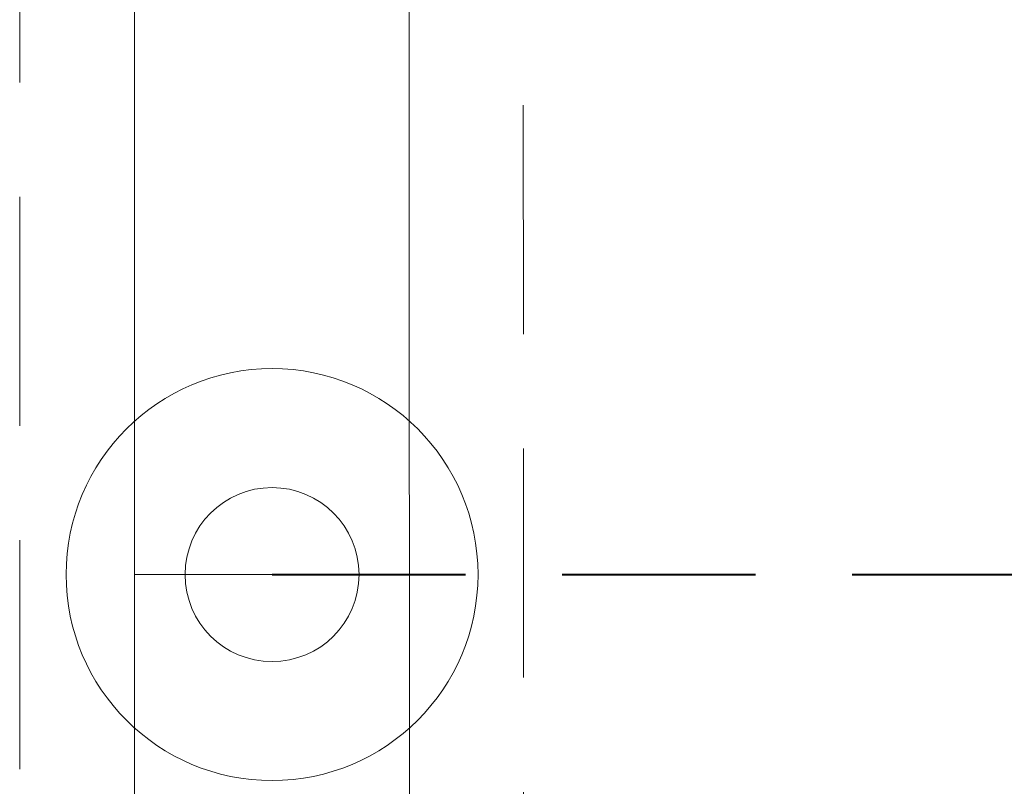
# Model space of a CAD drawing. Header units: millimetres. Extents: x -26122 to -12632, y -5851 to 1414.
# Tile 35 of 73: x -18436 to -18393, y -299 to -266. Entities that reach past the tile are written whole.
import ezdxf

# ---------------------------------------------------------------- set-up
doc = ezdxf.new("R2010")
doc.units = ezdxf.units.MM
doc.linetypes.add('DASH', pattern=[15, 10, -5])
doc.linetypes.add('DASHED', pattern=[181.05, 120.7, -60.35])
doc.layers.add('A-INW-SC', color=30, linetype='Continuous', lineweight=13)
doc.layers.add('SAN_Przewody powrotne CO na rzucie', color=104, linetype='Continuous', lineweight=40)

msp = doc.modelspace()

# ---------------------------------------------------------------- linework, layer by layer
at = {"layer": 'A-INW-SC', "color": 7}
msp.add_line((-18419.132, -290.161), (-18431.131, -290.161), dxfattribs=at)
at = {"layer": 'A-INW-SC', "color": 7, "linetype": 'DASH'}
msp.add_lwpolyline([(-18436.131, -429.066), (-18414.131, -429.255), (-18414.131, -414.661), (-18414.131, -384.661), (-18414.131, -354.661), (-18414.131, -324.661), (-18414.162, -243.661), (-18436.161, -243.661)], close=True, dxfattribs=at)
at = {"layer": 'A-INW-SC', "color": 7}
msp.add_lwpolyline([(-18431.131, -424.109), (-18419.131, -424.212), (-18419.131, -414.661), (-18419.131, -384.661), (-18419.131, -354.661), (-18419.131, -324.661), (-18419.146, -248.661), (-18431.146, -248.661), (-18431.131, -424.109)], dxfattribs=at)
for radius in [9, 3.8]:
    msp.add_circle((-18425.132, -290.161), radius, dxfattribs=at)
at = {"layer": 'SAN_Przewody powrotne CO na rzucie', "color": 7, "linetype": 'DASHED', "ltscale": 0.07}
msp.add_line((-18425.132, -290.161), (-18181.966, -290.161), dxfattribs=at)

doc.saveas('drawing.dxf')
